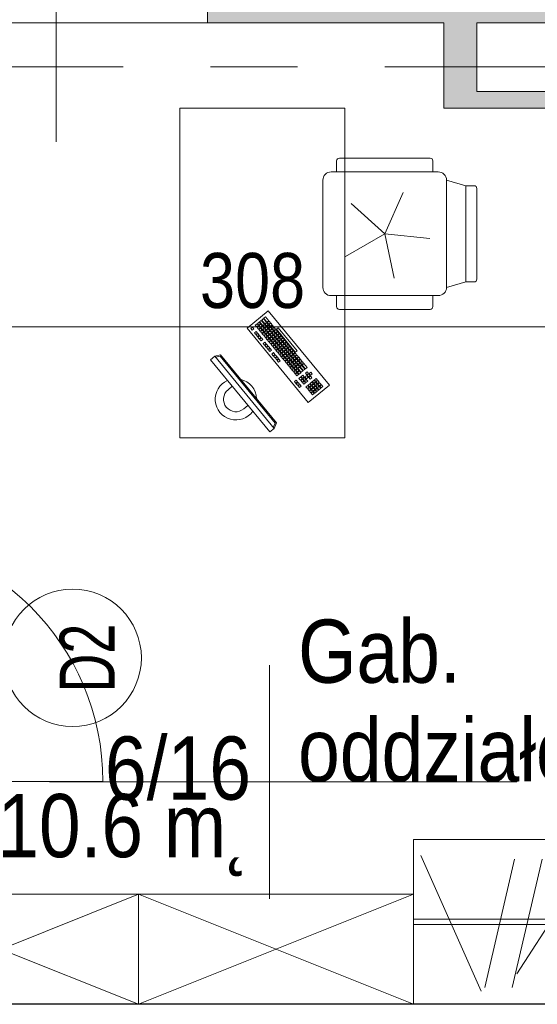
# Model space of a CAD drawing. Header units: centimetres. Extents: x -1631 to 21770, y -8842 to 3590.
# Tile 111 of 133: x -251 to -63, y 2467 to 2825. Entities that reach past the tile are written whole.
import ezdxf

# ---------------------------------------------------------------- set-up
doc = ezdxf.new("R2010")
doc.units = ezdxf.units.CM
doc.linetypes.add('Oś', pattern=[222.25, 127, -31.75, 31.75, -31.75])
for name, color, linetype, lineweight in [('A-ANNO-DIMS', 211, 'Continuous', 13), ('A-ANNO-DIMS-100', 211, 'Continuous', 13), ('A-ANNO-NOTE', 131, 'Continuous', 9), ('A-AREA-IDEN', 2, 'Continuous', 13), ('A-DETL-GENF', 92, 'Continuous', 9), ('A-DETL-MEDM', 33, 'Continuous', 13), ('A-DOOR', 31, 'Continuous', 13), ('A-GLAZ-IDEN', 152, 'Continuous', 13), ('A-WALL', 113, 'Continuous', 13), ('A-WALL-PATT', 111, 'Continuous', 13), ('I-FURN', 30, 'Continuous', 9), ('Q-SPCQ', 91, 'Continuous', 9), ('S-GRID', 1, 'Continuous', 13)]:
    doc.layers.add(name, color=color, linetype=linetype, lineweight=lineweight)
doc.styles.add('Arial Narrow_5', font='ARIALN.TTF', dxfattribs={"height": 20})
doc.styles.add('Arial_1', font='arial.ttf', dxfattribs={"width": 0.7, "height": 20})
doc.styles.add('Arial_11', font='arial.ttf', dxfattribs={"width": 0.85, "height": 23})
doc.styles.add('Arial_13', font='arial.ttf', dxfattribs={"height": 0.2})
doc.dimstyles.new('Diagonal_1_100__0__wewnętrzne_2', dxfattribs={"dimscale": 30.48, "dimtxt": 20.468619, "dimasz": 0.656168, "dimexe": 0.164042, "dimexo": 0.0625, "dimgap": 0.032808, "dimtad": 1, "dimdec": 0, "dimdsep": 46, "dimtxsty": 'Arial Narrow_5', "dimblk1": 'OBLIQUE', "dimblk2": 'OBLIQUE', "dimsah": 1, "dimcen": 0.09, "dimazin": 0, "dimtfac": 1, "dimtdec": 4, "dimtix": 1, "dimtmove": 2, "dimatfit": 3, "dimfxl": 0, "dimtvp": 1, "dimtolj": 1, "dimtzin": 0, "dimarcsym": 0})

# ---------------------------------------------------------------- blocks, each defined once
blk = doc.blocks.new('DRZWI 1S - automatyczna etykieta - Drzwi 90-2252109-6_piętro IV __13_80 m_ - stan projektowany')
at = {"layer": 'A-DETL-GENF'}
for p, q in [((-50.5, 6), (-50.5, -3.5)), ((-45, 6), (-50.5, 6)), ((-45, -3.5), (-45, 6)), ((50.5, 6), (45, 6)), ((45, 6), (45, -3.5)), ((50.5, -3.5), (50.5, 6)), ((-50.5, -3.5), (-45, -3.5)), ((45, -3.5), (50.5, -3.5))]:
    blk.add_line(p, q, dxfattribs=at)
at = {"layer": 'A-DETL-MEDM', "lineweight": 25}
for p, q in [((-45, 6), (-50.5, 6)), ((-50.5, 6), (-50.5, -3.5)), ((-45, -3.5), (-45, 6)), ((45, -3.5), (45, 6)), ((45, 6), (50.5, 6)), ((50.5, 6), (50.5, -3.5)), ((-50.5, -3.5), (-45, -3.5)), ((50.5, -3.5), (45, -3.5))]:
    blk.add_line(p, q, dxfattribs=at)
at = {"layer": 'A-DOOR'}
blk.add_line((45, 6), (45, 96), dxfattribs=at)
blk.add_arc((45, 6), 90, 90, 180, dxfattribs=at)
blk = doc.blocks.new('biurko lekarskie 60x120 - biurko lekarskie 60x120-1270917-6_piętro IV __13_80 m_ - stan projektowany')
at = {"layer": 'I-FURN'}
for p, q in [((-76.23, 30), (43.77, 30)), ((-76.23, -30), (-76.23, 30)), ((43.77, 30), (43.77, -30)), ((-2.52, 2.15), (24.52, 24.38)), ((25.06, 21.99), (24.45, 21.48)), ((24.52, 24.38), (30.87, 16.66)), ((25.57, 21.37), (25.06, 21.99)), ((20.43, 18.17), (19.81, 17.67)), ((20.94, 17.56), (20.43, 18.17)), ((21.84, 18.04), (21.22, 17.53)), ((22.34, 17.42), (21.84, 18.04)), ((22.75, 20.08), (22.13, 19.57)), ((22.13, 19.57), (22.64, 18.95)), ((22.64, 18.95), (23.25, 19.46)), ((23.25, 19.46), (22.75, 20.08)), ((23.38, 19.31), (22.76, 18.8)), ((22.76, 18.8), (23.27, 18.18)), ((23.52, 20.71), (22.9, 20.21)), ((22.9, 20.21), (23.41, 19.59)), ((23.27, 18.18), (23.89, 18.69)), ((23.89, 18.69), (23.38, 19.31)), ((24.02, 18.53), (23.4, 18.03)), ((23.4, 18.03), (23.91, 17.41)), ((23.41, 19.59), (24.03, 20.1)), ((24.03, 20.1), (23.52, 20.71)), ((24.15, 19.94), (23.54, 19.43)), ((23.54, 19.43), (24.04, 18.82)), ((24.29, 21.35), (23.67, 20.84)), ((23.67, 20.84), (24.18, 20.22)), ((23.91, 17.41), (24.52, 17.92)), ((24.52, 17.92), (24.02, 18.53)), ((24.04, 18.82), (24.66, 19.32)), ((24.66, 19.32), (24.15, 19.94)), ((24.79, 19.17), (24.17, 18.66)), ((24.17, 18.66), (24.68, 18.04)), ((24.18, 20.22), (24.8, 20.73)), ((24.8, 20.73), (24.29, 21.35)), ((24.93, 20.58), (24.31, 20.07)), ((24.31, 20.07), (24.82, 19.45)), ((24.45, 21.48), (24.95, 20.86)), ((24.68, 18.04), (25.3, 18.55)), ((25.3, 18.55), (24.79, 19.17)), ((25.42, 18.4), (24.81, 17.89)), ((24.82, 19.45), (25.43, 19.96)), ((25.43, 19.96), (24.93, 20.58)), ((25.56, 19.81), (24.94, 19.3)), ((24.94, 19.3), (25.45, 18.68)), ((24.95, 20.86), (25.57, 21.37)), ((25.7, 21.21), (25.08, 20.7)), ((25.08, 20.7), (25.59, 20.09)), ((25.93, 17.78), (25.42, 18.4)), ((25.45, 18.68), (26.07, 19.19)), ((26.07, 19.19), (25.56, 19.81)), ((26.2, 19.03), (25.58, 18.52)), ((25.58, 18.52), (26.09, 17.91)), ((25.59, 20.09), (26.21, 20.59)), ((26.21, 20.59), (25.7, 21.21)), ((26.33, 20.44), (25.72, 19.93)), ((25.72, 19.93), (26.22, 19.31)), ((26.09, 17.91), (26.7, 18.41)), ((26.7, 18.41), (26.2, 19.03)), ((26.83, 18.26), (26.21, 17.75)), ((26.22, 19.31), (26.84, 19.82)), ((26.84, 19.82), (26.33, 20.44)), ((26.97, 19.67), (26.35, 19.16)), ((26.35, 19.16), (26.86, 18.54)), ((27.34, 17.64), (26.83, 18.26)), ((26.86, 18.54), (27.48, 19.05)), ((27.48, 19.05), (26.97, 19.67)), ((27.6, 18.9), (26.99, 18.39)), ((26.99, 18.39), (27.49, 17.77)), ((27.49, 17.77), (28.11, 18.28)), ((28.11, 18.28), (27.6, 18.9)), ((30.87, 16.66), (3.83, -5.57)), ((15.79, 14.36), (15.18, 13.86)), ((16.3, 13.75), (15.79, 14.36)), ((16.57, 15), (15.95, 14.49)), ((15.95, 14.49), (16.46, 13.87)), ((16.46, 13.87), (17.08, 14.38)), ((17.08, 14.38), (16.57, 15)), ((18.11, 16.27), (16.72, 15.13)), ((16.72, 15.13), (17.23, 14.51)), ((17.23, 14.51), (18.62, 15.65)), ((18.75, 15.5), (17.36, 14.35)), ((17.36, 14.35), (17.86, 13.74)), ((17.86, 13.74), (19.26, 14.88)), ((19.38, 14.72), (17.99, 13.58)), ((18.62, 15.65), (18.11, 16.27)), ((19.26, 14.88), (18.75, 15.5)), ((19.89, 14.11), (19.38, 14.72)), ((20.29, 16.77), (19.67, 16.26)), ((19.67, 16.26), (20.18, 15.64)), ((19.81, 17.67), (20.32, 17.05)), ((20.18, 15.64), (20.8, 16.15)), ((20.8, 16.15), (20.29, 16.77)), ((20.32, 17.05), (20.94, 17.56)), ((21.06, 17.4), (20.45, 16.89)), ((20.45, 16.89), (20.95, 16.28)), ((21.56, 15.22), (20.94, 14.71)), ((20.94, 14.71), (21.45, 14.1)), ((20.95, 16.28), (21.57, 16.78)), ((21.57, 16.78), (21.06, 17.4)), ((21.7, 16.63), (21.08, 16.12)), ((21.08, 16.12), (21.59, 15.5)), ((21.22, 17.53), (21.73, 16.91)), ((21.45, 14.1), (22.07, 14.6)), ((22.07, 14.6), (21.56, 15.22)), ((22.2, 14.45), (21.58, 13.94)), ((21.59, 15.5), (22.21, 16.01)), ((22.21, 16.01), (21.7, 16.63)), ((22.33, 15.86), (21.72, 15.35)), ((21.72, 15.35), (22.22, 14.73)), ((21.73, 16.91), (22.34, 17.42)), ((22.71, 13.83), (22.2, 14.45)), ((22.22, 14.73), (22.84, 15.24)), ((22.84, 15.24), (22.33, 15.86)), ((22.97, 15.08), (22.35, 14.58)), ((22.35, 14.58), (22.86, 13.96)), ((23.11, 16.49), (22.49, 15.98)), ((22.49, 15.98), (23, 15.37)), ((22.86, 13.96), (23.48, 14.47)), ((23.48, 14.47), (22.97, 15.08)), ((23, 15.37), (23.61, 15.87)), ((23.61, 15.87), (23.11, 16.49)), ((23.74, 15.72), (23.12, 15.21)), ((23.12, 15.21), (23.63, 14.59)), ((23.63, 14.59), (24.25, 15.1)), ((24.25, 15.1), (23.74, 15.72)), ((24.65, 17.76), (24.03, 17.25)), ((24.03, 17.25), (24.54, 16.64)), ((24.54, 16.64), (25.16, 17.14)), ((25.16, 17.14), (24.65, 17.76)), ((25.29, 16.99), (24.67, 16.48)), ((24.67, 16.48), (25.18, 15.86)), ((24.81, 17.89), (25.31, 17.27)), ((25.18, 15.86), (25.79, 16.37)), ((25.79, 16.37), (25.29, 16.99)), ((25.31, 17.27), (25.93, 17.78)), ((26.06, 17.63), (25.44, 17.12)), ((25.44, 17.12), (25.95, 16.5)), ((25.95, 16.5), (26.57, 17.01)), ((26.57, 17.01), (26.06, 17.63)), ((26.21, 17.75), (26.72, 17.13)), ((26.72, 17.13), (27.34, 17.64)), ((3.73, 5.74), (12.07, 12.6)), ((12.58, 11.98), (4.24, 5.12)), ((11.93, 11.19), (11.31, 10.68)), ((12.44, 10.57), (11.93, 11.19)), ((12.07, 12.6), (12.58, 11.98)), ((12.71, 11.82), (12.09, 11.31)), ((12.09, 11.31), (12.6, 10.7)), ((12.6, 10.7), (13.21, 11.2)), ((13.21, 11.2), (12.71, 11.82)), ((13.34, 11.05), (12.72, 10.54)), ((13.48, 12.46), (12.86, 11.95)), ((12.86, 11.95), (13.37, 11.33)), ((13.85, 10.43), (13.34, 11.05)), ((13.37, 11.33), (13.99, 11.84)), ((13.99, 11.84), (13.48, 12.46)), ((14.11, 11.69), (13.49, 11.18)), ((13.49, 11.18), (14, 10.56)), ((14.25, 13.09), (13.63, 12.58)), ((13.63, 12.58), (14.14, 11.97)), ((14, 10.56), (14.62, 11.07)), ((14.62, 11.07), (14.11, 11.69)), ((14.75, 10.91), (14.13, 10.41)), ((14.14, 11.97), (14.76, 12.48)), ((14.76, 12.48), (14.25, 13.09)), ((14.88, 12.32), (14.27, 11.81)), ((14.27, 11.81), (14.78, 11.19)), ((15.02, 13.73), (14.4, 13.22)), ((14.4, 13.22), (14.91, 12.6)), ((15.26, 10.3), (14.75, 10.91)), ((14.78, 11.19), (15.39, 11.7)), ((15.39, 11.7), (14.88, 12.32)), ((15.52, 11.55), (14.9, 11.04)), ((14.9, 11.04), (15.41, 10.42)), ((14.91, 12.6), (15.53, 13.11)), ((15.53, 13.11), (15.02, 13.73)), ((15.66, 12.96), (15.04, 12.45)), ((15.04, 12.45), (15.55, 11.83)), ((15.18, 13.86), (15.68, 13.24)), ((15.41, 10.42), (16.03, 10.93)), ((16.03, 10.93), (15.52, 11.55)), ((16.16, 10.78), (15.54, 10.27)), ((15.55, 11.83), (16.17, 12.34)), ((16.17, 12.34), (15.66, 12.96)), ((16.29, 12.18), (15.67, 11.68)), ((15.67, 11.68), (16.18, 11.06)), ((15.68, 13.24), (16.3, 13.75)), ((16.43, 13.59), (15.81, 13.08)), ((15.81, 13.08), (16.32, 12.46)), ((16.66, 10.16), (16.16, 10.78)), ((16.18, 11.06), (16.8, 11.57)), ((16.8, 11.57), (16.29, 12.18)), ((16.93, 11.41), (16.31, 10.9)), ((16.31, 10.9), (16.82, 10.29)), ((16.32, 12.46), (16.94, 12.97)), ((16.94, 12.97), (16.43, 13.59)), ((17.06, 12.82), (16.45, 12.31)), ((16.45, 12.31), (16.96, 11.69)), ((17.2, 14.23), (16.58, 13.72)), ((16.58, 13.72), (17.09, 13.1)), ((16.82, 10.29), (17.44, 10.79)), ((17.44, 10.79), (16.93, 11.41)), ((16.96, 11.69), (17.57, 12.2)), ((17.57, 12.2), (17.06, 12.82)), ((17.7, 12.05), (17.08, 11.54)), ((17.08, 11.54), (17.59, 10.92)), ((17.09, 13.1), (17.71, 13.61)), ((17.71, 13.61), (17.2, 14.23)), ((17.84, 13.45), (17.22, 12.95)), ((17.22, 12.95), (17.73, 12.33)), ((17.59, 10.92), (18.21, 11.43)), ((18.21, 11.43), (17.7, 12.05)), ((18.34, 11.27), (17.72, 10.77)), ((17.72, 10.77), (18.23, 10.15)), ((17.73, 12.33), (18.35, 12.84)), ((18.35, 12.84), (17.84, 13.45)), ((18.47, 12.68), (17.85, 12.17)), ((17.85, 12.17), (18.36, 11.56)), ((17.99, 13.58), (18.5, 12.96)), ((18.84, 10.66), (18.34, 11.27)), ((18.36, 11.56), (18.98, 12.06)), ((18.98, 12.06), (18.47, 12.68)), ((19.11, 11.91), (18.49, 11.4)), ((18.49, 11.4), (19, 10.78)), ((18.5, 12.96), (19.89, 14.11)), ((19.24, 13.32), (18.63, 12.81)), ((18.63, 12.81), (19.14, 12.19)), ((19, 10.78), (19.62, 11.29)), ((19.62, 11.29), (19.11, 11.91)), ((19.14, 12.19), (19.75, 12.7)), ((19.75, 12.7), (19.24, 13.32)), ((19.88, 12.54), (19.26, 12.04)), ((19.26, 12.04), (19.77, 11.42)), ((20.02, 13.95), (19.4, 13.44)), ((19.4, 13.44), (19.91, 12.83)), ((19.77, 11.42), (20.39, 11.93)), ((20.39, 11.93), (19.88, 12.54)), ((19.91, 12.83), (20.53, 13.33)), ((20.53, 13.33), (20.02, 13.95)), ((20.65, 13.18), (20.03, 12.67)), ((20.03, 12.67), (20.54, 12.05)), ((20.54, 12.05), (21.16, 12.56)), ((21.16, 12.56), (20.65, 13.18)), ((21.58, 13.94), (22.09, 13.32)), ((22.09, 13.32), (22.71, 13.83)), ((23.39, 12.84), (22.77, 12.33)), ((22.77, 12.33), (23.28, 11.72)), ((23.28, 11.72), (23.9, 12.22)), ((23.9, 12.22), (23.39, 12.84)), ((24.16, 13.48), (23.54, 12.97)), ((23.54, 12.97), (24.05, 12.35)), ((24.05, 12.35), (24.67, 12.86)), ((24.67, 12.86), (24.16, 13.48)), ((24.93, 14.11), (24.32, 13.6)), ((24.32, 13.6), (24.83, 12.99)), ((24.83, 12.99), (25.44, 13.49)), ((25.44, 13.49), (24.93, 14.11)), ((7.3, 7.38), (6.68, 6.87)), ((7.81, 6.76), (7.3, 7.38)), ((8.07, 8.01), (7.45, 7.5)), ((7.45, 7.5), (7.96, 6.89)), ((7.96, 6.89), (8.58, 7.39)), ((9.21, 6.62), (8.07, 8.01)), ((8.71, 7.24), (8.09, 6.73)), ((8.84, 8.65), (8.23, 8.14)), ((8.23, 8.14), (8.73, 7.52)), ((8.73, 7.52), (9.35, 8.03)), ((9.35, 8.03), (8.84, 8.65)), ((9.48, 7.87), (8.86, 7.37)), ((8.86, 7.37), (9.37, 6.75)), ((9.62, 9.28), (9, 8.77)), ((9, 8.77), (9.51, 8.16)), ((9.37, 6.75), (9.99, 7.26)), ((9.99, 7.26), (9.48, 7.87)), ((9.51, 8.16), (10.12, 8.66)), ((10.12, 8.66), (9.62, 9.28)), ((10.25, 8.51), (9.63, 8)), ((9.63, 8), (10.14, 7.38)), ((10.39, 9.92), (9.77, 9.41)), ((9.77, 9.41), (10.28, 8.79)), ((10.14, 7.38), (10.76, 7.89)), ((10.76, 7.89), (10.25, 8.51)), ((10.89, 7.74), (10.27, 7.23)), ((10.27, 7.23), (10.78, 6.61)), ((10.28, 8.79), (10.9, 9.3)), ((10.9, 9.3), (10.39, 9.92)), ((11.02, 9.15), (10.41, 8.64)), ((10.41, 8.64), (10.91, 8.02)), ((11.16, 10.55), (10.54, 10.04)), ((10.54, 10.04), (11.05, 9.43)), ((11.39, 7.12), (10.89, 7.74)), ((10.91, 8.02), (11.53, 8.53)), ((11.53, 8.53), (11.02, 9.15)), ((11.66, 8.37), (11.04, 7.86)), ((11.04, 7.86), (11.55, 7.25)), ((11.05, 9.43), (11.67, 9.93)), ((11.67, 9.93), (11.16, 10.55)), ((11.8, 9.78), (11.18, 9.27)), ((11.18, 9.27), (11.69, 8.65)), ((11.31, 10.68), (11.82, 10.06)), ((11.55, 7.25), (12.17, 7.75)), ((12.17, 7.75), (11.66, 8.37)), ((12.29, 7.6), (11.68, 7.09)), ((11.69, 8.65), (12.3, 9.16)), ((12.3, 9.16), (11.8, 9.78)), ((12.43, 9.01), (11.81, 8.5)), ((11.81, 8.5), (12.32, 7.88)), ((11.82, 10.06), (12.44, 10.57)), ((12.57, 10.42), (11.95, 9.91)), ((11.95, 9.91), (12.46, 9.29)), ((12.8, 6.98), (12.29, 7.6)), ((12.32, 7.88), (12.94, 8.39)), ((12.94, 8.39), (12.43, 9.01)), ((13.07, 8.24), (12.45, 7.73)), ((12.45, 7.73), (12.96, 7.11)), ((12.46, 9.29), (13.08, 9.8)), ((13.08, 9.8), (12.57, 10.42)), ((13.2, 9.64), (12.58, 9.13)), ((12.58, 9.13), (13.09, 8.52)), ((12.72, 10.54), (13.23, 9.92)), ((12.96, 7.11), (13.57, 7.62)), ((13.57, 7.62), (13.07, 8.24)), ((13.7, 7.46), (13.08, 6.95)), ((13.09, 8.52), (13.71, 9.02)), ((13.71, 9.02), (13.2, 9.64)), ((13.84, 8.87), (13.22, 8.36)), ((13.22, 8.36), (13.73, 7.74)), ((13.23, 9.92), (13.85, 10.43)), ((13.98, 10.28), (13.36, 9.77)), ((13.36, 9.77), (13.87, 9.15)), ((14.21, 6.85), (13.7, 7.46)), ((13.73, 7.74), (14.35, 8.25)), ((14.35, 8.25), (13.84, 8.87)), ((14.47, 8.1), (13.86, 7.59)), ((13.86, 7.59), (14.36, 6.97)), ((13.87, 9.15), (14.48, 9.66)), ((14.48, 9.66), (13.98, 10.28)), ((14.61, 9.51), (13.99, 9)), ((13.99, 9), (14.5, 8.38)), ((14.13, 10.41), (14.64, 9.79)), ((14.36, 6.97), (14.98, 7.48)), ((14.98, 7.48), (14.47, 8.1)), ((14.5, 8.38), (15.12, 8.89)), ((15.12, 8.89), (14.61, 9.51)), ((15.25, 8.73), (14.63, 8.23)), ((14.63, 8.23), (15.14, 7.61)), ((14.64, 9.79), (15.26, 10.3)), ((15.38, 10.14), (14.76, 9.63)), ((14.76, 9.63), (15.27, 9.01)), ((15.14, 7.61), (15.75, 8.12)), ((15.75, 8.12), (15.25, 8.73)), ((15.27, 9.01), (15.89, 9.52)), ((15.89, 9.52), (15.38, 10.14)), ((16.02, 9.37), (15.4, 8.86)), ((15.4, 8.86), (15.91, 8.24)), ((15.54, 10.27), (16.05, 9.65)), ((15.91, 8.24), (16.53, 8.75)), ((16.53, 8.75), (16.02, 9.37)), ((16.05, 9.65), (16.66, 10.16)), ((16.79, 10), (16.17, 9.5)), ((16.17, 9.5), (16.68, 8.88)), ((16.68, 8.88), (17.3, 9.39)), ((17.3, 9.39), (16.79, 10)), ((17.56, 10.64), (16.94, 10.13)), ((16.94, 10.13), (17.45, 9.51)), ((17.45, 9.51), (18.07, 10.02)), ((18.07, 10.02), (17.56, 10.64)), ((18.23, 10.15), (18.84, 10.66)), ((3.44, 4.2), (2.82, 3.69)), ((2.82, 3.69), (3.33, 3.08)), ((3.33, 3.08), (3.94, 3.58)), ((3.94, 3.58), (3.44, 4.2)), ((4.21, 4.84), (3.59, 4.33)), ((3.59, 4.33), (4.1, 3.71)), ((4.24, 5.12), (3.73, 5.74)), ((4.1, 3.71), (4.72, 4.22)), ((4.72, 4.22), (4.21, 4.84)), ((4.84, 4.06), (4.23, 3.56)), ((4.98, 5.47), (4.36, 4.96)), ((4.36, 4.96), (4.87, 4.35)), ((5.35, 3.45), (4.84, 4.06)), ((4.87, 4.35), (5.49, 4.85)), ((5.49, 4.85), (4.98, 5.47)), ((5.62, 4.7), (5, 4.19)), ((5, 4.19), (5.51, 3.57)), ((5.75, 6.11), (5.14, 5.6)), ((5.14, 5.6), (5.64, 4.98)), ((5.51, 3.57), (6.12, 4.08)), ((6.12, 4.08), (5.62, 4.7)), ((6.25, 3.93), (5.63, 3.42)), ((5.64, 4.98), (6.26, 5.49)), ((6.26, 5.49), (5.75, 6.11)), ((6.39, 5.33), (5.77, 4.83)), ((5.77, 4.83), (6.28, 4.21)), ((5.91, 6.23), (6.53, 6.74)), ((6.42, 5.62), (5.91, 6.23)), ((6.76, 3.31), (6.25, 3.93)), ((6.28, 4.21), (6.9, 4.72)), ((6.9, 4.72), (6.39, 5.33)), ((7.02, 4.56), (6.41, 4.05)), ((6.41, 4.05), (6.91, 3.44)), ((7.03, 6.12), (6.42, 5.62)), ((6.53, 6.74), (7.03, 6.12)), ((6.54, 5.46), (7.16, 5.97)), ((7.05, 4.84), (6.54, 5.46)), ((6.68, 6.87), (7.19, 6.25)), ((6.91, 3.44), (7.53, 3.94)), ((7.53, 3.94), (7.02, 4.56)), ((7.66, 3.79), (7.04, 3.28)), ((7.67, 5.35), (7.05, 4.84)), ((7.16, 5.97), (7.67, 5.35)), ((7.18, 4.69), (7.8, 5.2)), ((7.69, 4.07), (7.18, 4.69)), ((7.19, 6.25), (7.81, 6.76)), ((7.93, 6.6), (7.32, 6.1)), ((7.32, 6.1), (7.82, 5.48)), ((8.17, 3.17), (7.66, 3.79)), ((8.3, 4.58), (7.69, 4.07)), ((7.8, 5.2), (8.3, 4.58)), ((7.81, 3.92), (8.43, 4.42)), ((8.32, 3.3), (7.81, 3.92)), ((7.82, 5.48), (8.44, 5.99)), ((8.44, 5.99), (7.93, 6.6)), ((8.57, 5.83), (7.95, 5.32)), ((7.95, 5.32), (8.46, 4.71)), ((8.09, 6.73), (8.6, 6.11)), ((8.94, 3.81), (8.32, 3.3)), ((8.43, 4.42), (8.94, 3.81)), ((8.45, 3.14), (9.07, 3.65)), ((8.46, 4.71), (9.08, 5.21)), ((9.08, 5.21), (8.57, 5.83)), ((9.2, 5.06), (8.59, 4.55)), ((8.59, 4.55), (9.09, 3.93)), ((8.6, 6.11), (9.21, 6.62)), ((9.34, 6.47), (8.72, 5.96)), ((8.72, 5.96), (9.23, 5.34)), ((9.07, 3.65), (9.57, 3.03)), ((9.09, 3.93), (9.71, 4.44)), ((9.71, 4.44), (9.2, 5.06)), ((9.84, 4.29), (9.22, 3.78)), ((9.22, 3.78), (9.73, 3.16)), ((9.23, 5.34), (9.85, 5.85)), ((9.85, 5.85), (9.34, 6.47)), ((9.98, 5.69), (9.36, 5.19)), ((9.36, 5.19), (9.87, 4.57)), ((10.11, 7.1), (9.5, 6.59)), ((9.5, 6.59), (10, 5.98)), ((9.73, 3.16), (10.35, 3.67)), ((10.35, 3.67), (9.84, 4.29)), ((9.87, 4.57), (10.48, 5.08)), ((10.48, 5.08), (9.98, 5.69)), ((10.61, 4.92), (9.99, 4.41)), ((9.99, 4.41), (10.5, 3.8)), ((10, 5.98), (10.62, 6.48)), ((10.62, 6.48), (10.11, 7.1)), ((10.75, 6.33), (10.13, 5.82)), ((10.13, 5.82), (10.64, 5.2)), ((10.5, 3.8), (11.12, 4.3)), ((11.12, 4.3), (10.61, 4.92)), ((10.64, 5.2), (11.26, 5.71)), ((11.26, 5.71), (10.75, 6.33)), ((11.38, 5.56), (10.77, 5.05)), ((10.77, 5.05), (11.27, 4.43)), ((10.78, 6.61), (11.39, 7.12)), ((11.52, 6.97), (10.9, 6.46)), ((10.9, 6.46), (11.41, 5.84)), ((11.27, 4.43), (11.89, 4.94)), ((11.89, 4.94), (11.38, 5.56)), ((11.41, 5.84), (12.03, 6.35)), ((12.03, 6.35), (11.52, 6.97)), ((12.16, 6.19), (11.54, 5.68)), ((11.54, 5.68), (12.05, 5.07)), ((11.68, 7.09), (12.18, 6.47)), ((12.05, 5.07), (12.66, 5.57)), ((12.66, 5.57), (12.16, 6.19)), ((12.18, 6.47), (12.8, 6.98)), ((12.93, 6.83), (12.31, 6.32)), ((12.31, 6.32), (12.82, 5.7)), ((13.35, 4.58), (12.73, 4.08)), ((12.73, 4.08), (13.24, 3.46)), ((12.82, 5.7), (13.44, 6.21)), ((13.44, 6.21), (12.93, 6.83)), ((13.08, 6.95), (13.59, 6.34)), ((13.24, 3.46), (13.86, 3.97)), ((13.86, 3.97), (13.35, 4.58)), ((14.12, 5.22), (13.5, 4.71)), ((13.5, 4.71), (14.01, 4.09)), ((13.54, -15.18), (38.3, 5.18)), ((13.59, 6.34), (14.21, 6.85)), ((13.99, -15.33), (38.36, 4.71)), ((14.01, 4.09), (14.63, 4.6)), ((14.06, -17.34), (40.32, 4.25)), ((14.63, 4.6), (14.12, 5.22)), ((14.89, 5.85), (14.28, 5.35)), ((14.28, 5.35), (14.78, 4.73)), ((14.78, 4.73), (15.4, 5.24)), ((15.4, 5.24), (14.89, 5.85)), ((15.67, 6.49), (15.05, 5.98)), ((15.05, 5.98), (15.56, 5.36)), ((15.56, 5.36), (16.17, 5.87)), ((16.17, 5.87), (15.67, 6.49)), ((38.3, 5.18), (40.32, 4.25)), ((38.36, 4.71), (39.99, 3.98)), ((40.32, 4.25), (41.59, 2.71)), ((3.83, -5.57), (-2.52, 2.15)), ((1.12, 2.3), (-0.27, 1.15)), ((-0.27, 1.15), (0.24, 0.53)), ((0.24, 0.53), (1.63, 1.68)), ((1.75, 1.52), (0.36, 0.38)), ((0.36, 0.38), (0.87, -0.24)), ((0.87, -0.24), (2.26, 0.91)), ((2.39, 0.75), (1, -0.39)), ((1.63, 1.68), (1.12, 2.3)), ((1.89, 2.93), (1.27, 2.42)), ((1.27, 2.42), (1.78, 1.8)), ((1.51, -1.01), (2.9, 0.13)), ((2.26, 0.91), (1.75, 1.52)), ((1.78, 1.8), (2.4, 2.31)), ((2.4, 2.31), (1.89, 2.93)), ((2.53, 2.16), (1.91, 1.65)), ((1.91, 1.65), (2.42, 1.03)), ((2.66, 3.57), (2.05, 3.06)), ((2.05, 3.06), (2.55, 2.44)), ((2.9, 0.13), (2.39, 0.75)), ((2.42, 1.03), (3.03, 1.54)), ((3.03, 1.54), (2.53, 2.16)), ((3.16, 1.39), (2.54, 0.88)), ((2.54, 0.88), (3.05, 0.26)), ((2.55, 2.44), (3.17, 2.95)), ((3.17, 2.95), (2.66, 3.57)), ((3.3, 2.79), (2.68, 2.29)), ((2.68, 2.29), (3.19, 1.67)), ((3.05, 0.26), (3.67, 0.77)), ((3.67, 0.77), (3.16, 1.39)), ((3.8, 0.61), (3.18, 0.11)), ((3.18, 0.11), (3.69, -0.51)), ((3.19, 1.67), (3.81, 2.18)), ((3.81, 2.18), (3.3, 2.79)), ((3.93, 2.02), (3.32, 1.51)), ((3.32, 1.51), (3.82, 0.9)), ((4.07, 3.43), (3.45, 2.92)), ((3.45, 2.92), (3.96, 2.3)), ((4.31, 0), (3.8, 0.61)), ((3.82, 0.9), (4.44, 1.4)), ((4.44, 1.4), (3.93, 2.02)), ((4.57, 1.25), (3.95, 0.74)), ((3.95, 0.74), (4.46, 0.12)), ((3.96, 2.3), (4.58, 2.81)), ((4.58, 2.81), (4.07, 3.43)), ((4.71, 2.66), (4.09, 2.15)), ((4.09, 2.15), (4.6, 1.53)), ((4.23, 3.56), (4.73, 2.94)), ((4.46, 0.12), (5.08, 0.63)), ((5.08, 0.63), (4.57, 1.25)), ((5.2, 0.48), (4.59, -0.03)), ((4.6, 1.53), (5.21, 2.04)), ((5.21, 2.04), (4.71, 2.66)), ((5.34, 1.88), (4.72, 1.38)), ((4.72, 1.38), (5.23, 0.76)), ((4.73, 2.94), (5.35, 3.45)), ((5.48, 3.29), (4.86, 2.78)), ((4.86, 2.78), (5.37, 2.17)), ((5.71, -0.14), (5.2, 0.48)), ((5.23, 0.76), (5.85, 1.27)), ((5.85, 1.27), (5.34, 1.88)), ((5.98, 1.11), (5.36, 0.6)), ((5.36, 0.6), (5.87, -0.01)), ((5.37, 2.17), (5.99, 2.67)), ((5.99, 2.67), (5.48, 3.29)), ((6.11, 2.52), (5.5, 2.01)), ((5.5, 2.01), (6, 1.39)), ((5.63, 3.42), (6.14, 2.8)), ((5.87, -0.01), (6.48, 0.49)), ((6.48, 0.49), (5.98, 1.11)), ((6, 1.39), (6.62, 1.9)), ((6.62, 1.9), (6.11, 2.52)), ((6.75, 1.75), (6.13, 1.24)), ((6.13, 1.24), (6.64, 0.62)), ((6.14, 2.8), (6.76, 3.31)), ((6.89, 3.15), (6.27, 2.65)), ((6.27, 2.65), (6.78, 2.03)), ((6.64, 0.62), (7.26, 1.13)), ((7.26, 1.13), (6.75, 1.75)), ((6.78, 2.03), (7.39, 2.54)), ((7.39, 2.54), (6.89, 3.15)), ((7.52, 2.38), (6.9, 1.87)), ((6.9, 1.87), (7.41, 1.26)), ((7.04, 3.28), (7.55, 2.66)), ((7.94, 0.14), (7.32, -0.37)), ((7.41, 1.26), (8.03, 1.76)), ((8.03, 1.76), (7.52, 2.38)), ((7.55, 2.66), (8.17, 3.17)), ((8.29, 3.02), (7.68, 2.51)), ((7.68, 2.51), (8.18, 1.89)), ((8.45, -0.48), (7.94, 0.14)), ((8.18, 1.89), (8.8, 2.4)), ((8.8, 2.4), (8.29, 3.02)), ((8.96, 2.53), (8.45, 3.14)), ((9.49, 1.41), (8.87, 0.9)), ((8.87, 0.9), (9.38, 0.28)), ((9.57, 3.03), (8.96, 2.53)), ((9.38, 0.28), (10, 0.79)), ((10, 0.79), (9.49, 1.41)), ((9.64, 1.54), (10.26, 2.04)), ((10.15, 0.92), (9.64, 1.54)), ((10.77, 1.43), (10.15, 0.92)), ((10.26, 2.04), (10.77, 1.43)), ((11.03, 2.68), (10.41, 2.17)), ((10.41, 2.17), (10.92, 1.55)), ((10.92, 1.55), (11.54, 2.06)), ((11.54, 2.06), (11.03, 2.68)), ((11.8, 3.31), (11.19, 2.81)), ((11.19, 2.81), (11.69, 2.19)), ((11.69, 2.19), (12.31, 2.7)), ((12.31, 2.7), (11.8, 3.31)), ((41.59, 2.71), (15.33, -18.89)), ((1, -0.39), (1.51, -1.01)), ((2.25, -0.66), (1.63, -1.16)), ((1.63, -1.16), (2.14, -1.78)), ((2.14, -1.78), (2.76, -1.27)), ((2.76, -1.27), (2.25, -0.66)), ((2.89, -1.43), (2.27, -1.94)), ((2.27, -1.94), (2.78, -2.56)), ((3.02, -0.02), (2.41, -0.53)), ((2.41, -0.53), (2.91, -1.15)), ((2.78, -2.56), (3.4, -2.05)), ((3.4, -2.05), (2.89, -1.43)), ((2.91, -1.15), (3.53, -0.64)), ((3.53, -0.64), (3.02, -0.02)), ((3.66, -0.79), (3.04, -1.3)), ((3.04, -1.3), (3.55, -1.92)), ((4.08, -3.04), (3.46, -3.55)), ((3.46, -3.55), (3.97, -4.16)), ((3.55, -1.92), (4.17, -1.41)), ((4.17, -1.41), (3.66, -0.79)), ((3.69, -0.51), (4.31, 0)), ((4.43, -0.16), (3.81, -0.67)), ((3.81, -0.67), (4.32, -1.28)), ((4.59, -3.66), (4.08, -3.04)), ((4.32, -1.28), (4.94, -0.78)), ((4.94, -0.78), (4.43, -0.16)), ((4.59, -0.03), (5.09, -0.65)), ((5.63, -1.77), (5.01, -2.28)), ((5.01, -2.28), (5.52, -2.89)), ((5.09, -0.65), (5.71, -0.14)), ((5.52, -2.89), (6.13, -2.38)), ((6.13, -2.38), (5.63, -1.77)), ((6.4, -1.13), (5.78, -1.64)), ((5.78, -1.64), (6.29, -2.26)), ((6.29, -2.26), (6.91, -1.75)), ((6.91, -1.75), (6.4, -1.13)), ((7.17, -0.5), (6.55, -1)), ((6.55, -1), (7.06, -1.62)), ((7.06, -1.62), (7.68, -1.11)), ((7.68, -1.11), (7.17, -0.5)), ((7.32, -0.37), (7.83, -0.99)), ((7.83, -0.99), (8.45, -0.48)), ((3.97, -4.16), (4.59, -3.66)), ((33.21, -6.78), (31.94, -5.23)), ((26.25, -12.49), (24.98, -10.95)), ((14.06, -17.34), (13.54, -15.18)), ((14.39, -17.07), (13.99, -15.33)), ((15.33, -18.89), (14.06, -17.34)), ((43.77, -30), (-76.23, -30))]:
    blk.add_line(p, q, dxfattribs=at)
for radius, start, end in [(7.5, 92.5607, 166.3005), (7.5, 203.9646, 54.8966), (4.5, 219.4306, 39.4306)]:
    blk.add_arc((29.73, -9.63), radius, start, end, dxfattribs=at)
blk = doc.blocks.new('krzesło obrotowe - krzesło obrotowe-1270918-6_piętro IV __13_80 m_ - stan projektowany')
at = {"layer": 'I-FURN'}
for p, q in [((-17.5, 22.5), (-17.5, 26.5)), ((-16.5, 27.5), (16.5, 27.5)), ((17.5, 22.5), (17.5, 26.5)), ((-19.5, 22.5), (19.5, 22.5)), ((-22.5, 19.5), (-29.5, 17.5)), ((-22.5, -19.5), (-22.5, 19.5)), ((22.5, 19.5), (22.5, -19.5)), ((-33.5, -16.5), (-33.5, 16.5)), ((-29.5, 17.5), (-32.5, 17.5)), ((-29.5, -17.5), (-29.5, 17.5)), ((-3.43, 16.14), (0, 0)), ((0, 0), (14.29, 8.25)), ((0, 0), (-16.41, 1.72)), ((-6.71, -15.07), (0, 0)), ((0, 0), (12.26, -11.04)), ((-32.5, -17.5), (-29.5, -17.5)), ((-29.5, -17.5), (-22.5, -19.5)), ((19.5, -22.5), (-19.5, -22.5)), ((-17.5, -22.5), (-17.5, -26.5)), ((17.5, -22.5), (17.5, -26.5)), ((16.5, -27.5), (-16.5, -27.5))]:
    blk.add_line(p, q, dxfattribs=at)
for centre, radius, start, end in [((-16.5, 26.5), 1, 90, 180), ((16.5, 26.5), 1, 0, 90), ((-19.5, 19.5), 3, 90, 180), ((19.5, 19.5), 3, 360, 90), ((-32.5, 16.5), 1, 90, 180), ((-32.5, -16.5), 1, 180, 270), ((-19.5, -19.5), 3, 180, 270), ((19.5, -19.5), 3, 270, 0), ((-16.5, -26.5), 1, 180, 270), ((16.5, -26.5), 1, 270, 0)]:
    blk.add_arc(centre, radius, start, end, dxfattribs=at)
blk = doc.blocks.new('Szafa - 40 cm-2457410-6_piętro IV __13_80 m_ - stan projektowany')
at = {"layer": 'Q-SPCQ'}
for p, q in [((62.5, 47.5), (-37.5, 7.5)), ((-37.5, 47.5), (62.5, 7.5)), ((-37.5, 7.5), (-37.5, 47.5)), ((-37.5, 47.5), (62.5, 47.5)), ((62.5, 47.5), (62.5, 7.5))]:
    blk.add_line(p, q, dxfattribs=at)
blk = doc.blocks.new('Szafy ubraniowe - 60x100-2457479-6_piętro IV __13_80 m_ - stan projektowany')
at = {"layer": 'I-FURN'}
for p, q in [((-110, -30), (-110, 30)), ((-110, 30), (-10, 30)), ((-10, 30), (-10, -30)), ((-85.4, -25.19), (-107.37, 24.14)), ((-84.09, -23.93), (-73.29, 22.84)), ((-74.09, -23.93), (-63.29, 22.84)), ((-72.42, -18.98), (-45.85, 22.3)), ((-27.5, -21.7), (-42.12, 22.3)), ((-110, 1), (-10, 1)), ((-110, -1), (-10, -1))]:
    blk.add_line(p, q, dxfattribs=at)
blk = doc.blocks.new('DIMBLOCK145-6_piętro IV __13_80 m_ - stan projektowany')
at = {"layer": 'A-ANNO-DIMS-100', "transparency": 16777216}
for p, q in [((-310.62, 2713.76), (-300.62, 2723.76)), ((-2.62, 2713.76), (7.38, 2723.76)), ((-310.62, 2718.76), (-310.62, 2708.76)), ((-310.62, 2713.76), (-310.62, 2718.76)), ((-2.62, 2718.76), (-2.62, 2708.76)), ((-2.62, 2713.76), (-2.62, 2718.76)), ((-310.62, 2713.76), (-320.62, 2703.76)), ((-310.62, 2713.76), (-2.62, 2713.76)), ((-2.62, 2713.76), (-12.62, 2703.76))]:
    blk.add_line(p, q, dxfattribs=at)
at = {"layer": 'A-ANNO-DIMS-100', "color": 0, "transparency": 16777216, "insert": (-185.3, 2740.61), "char_height": 20, "width": 45.6158, "attachment_point": 1, "line_spacing_factor": 0.974696, "style": 'Arial Narrow_5'}
blk.add_mtext('308', dxfattribs=at)
blk = doc.blocks.new('_Oblique')
at = {"color": 0, "linetype": 'ByBlock', "lineweight": -2}
blk.add_line((-0.5, -0.5), (0.5, 0.5), dxfattribs=at)
blk = doc.blocks.new('METKA_POMIESZCZENIA2 - Rozbudowana - bez ramki-2396678-6_piętro IV __13_80 m_ - stan projektowany')
at = {"layer": 'A-AREA-IDEN'}
for p, q in [((0, 0.425), (0, 0)), ((0.0976, 0), (-0.8, 0)), ((-0.8, 0), (0.9, 0)), ((0, 0), (0, -0.425))]:
    blk.add_line(p, q, dxfattribs=at)
blk = doc.blocks.new('Okno_PG_typ 100 - metka _wys_parapetu-2491532-6_piętro IV __13_80 m_ - stan projektowany')
at = {"layer": 'A-GLAZ-IDEN'}
blk.add_line((0, -1.8946), (0, 0.3677), dxfattribs=at)
blk.add_circle((0, 0.0677), 0.3, dxfattribs=at)
at = {"layer": 'A-GLAZ-IDEN', "insert": (0.5622, -1.0037), "char_height": 0.2, "width": 0.4949, "attachment_point": 1, "rotation": 90, "line_spacing_factor": 0.936439, "style": 'Arial_13'}
blk.add_mtext('\\pt1.27,2.54,3.81,5.08,6.35,7.62,8.89,10.16,11.43,12.7,13.97,15.24,16.51,17.78,19.05,20.32,21.59,22.86,24.13,25.4,26.67,27.94,29.21,30.48,31.75,33.02,34.29,35.56,36.83,38.1,39.37,40.64;hp=', dxfattribs=at)

msp = doc.modelspace()

# ---------------------------------------------------------------- hatches: boundary and pattern name
at = {"layer": 'A-WALL-PATT'}
h = msp.add_hatch(color=9, dxfattribs=at)
h.paths.add_polyline_path([(1227.38, 2824.33), (1227.38, 2848.33), (507.38, 2848.33), (507.38, 2824.33), (1203.38, 2824.33)], flags=0)
h.paths.add_polyline_path([(307.38, 2824.33), (307.38, 2848.33), (267.38, 2848.33), (267.38, 2824.33), (297.38, 2824.33)], flags=0)
h.paths.add_polyline_path([(142.38, 2824.33), (157.38, 2824.33), (157.38, 2848.33), (-182.62, 2848.33), (-182.62, 2824.33), (17.38, 2824.33)], flags=0)
h.paths.add_polyline_path([(-332.62, 2824.33), (-292.62, 2824.33), (-292.62, 2848.33), (-332.62, 2848.33), (-332.62, 2839.33)], flags=0)
h.paths.add_polyline_path([(-532.62, 2824.33), (-532.62, 2848.33), (-1217.62, 2848.33), (-1217.62, 2824.33), (-547.62, 2824.33)], flags=0)
msp.add_hatch(color=9, dxfattribs=at).paths.add_polyline_path([(-84.62, 2793.33), (-84.62, 2824.33), (-96.62, 2824.33), (-96.62, 2793.33)], flags=0)
h = msp.add_hatch(color=9, dxfattribs=at)
h.paths.add_polyline_path([(2.38, 2793.33), (17.38, 2793.33), (17.38, 2799.33), (2.38, 2799.33), (2.38, 2798.76)], flags=0)
h.paths.add_polyline_path([(-27.62, 2793.33), (-27.62, 2799.33), (-84.62, 2799.33), (-84.62, 2793.33)], flags=0)

# ---------------------------------------------------------------- linework, layer by layer
at = {"layer": 'A-ANNO-NOTE', "lineweight": 13}
msp.add_circle((-231.62, 2593.33), 25, dxfattribs=at)
at = {"layer": 'A-WALL', "lineweight": 9}
for p, q in [((-182.62, 2839.33), (-182.62, 2824.33)), ((-96.62, 2824.33), (-297.62, 2824.33)), ((-96.62, 2824.33), (-96.62, 2793.33)), ((-84.62, 2824.33), (11.38, 2824.33)), ((-84.62, 2799.33), (-84.62, 2824.33)), ((-27.62, 2799.33), (-84.62, 2799.33)), ((-96.62, 2793.33), (-27.62, 2793.33))]:
    msp.add_line(p, q, dxfattribs=at)
at = {"layer": 'A-WALL', "color": 7, "lineweight": 25}
msp.add_line((-2.62, 2467.33), (-310.62, 2467.33), dxfattribs=at)
at = {"layer": 'S-GRID', "linetype": 'Oś'}
msp.add_line((1342.46, 2808.33), (-1368.76, 2808.33), dxfattribs=at)

# ---------------------------------------------------------------- block references
at = {"layer": 'A-AREA-IDEN', "xscale": 99.99999999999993, "yscale": 99.99999999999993, "zscale": 99.99999999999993}
msp.add_blockref('METKA_POMIESZCZENIA2 - Rozbudowana - bez ramki-2396678-6_piętro IV __13_80 m_ - stan projektowany', (-160.07, 2548.21), dxfattribs=at)
at = {"layer": 'A-DOOR', "rotation": 269.9999999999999}
msp.add_blockref('DRZWI 1S - automatyczna etykieta - Drzwi 90-2252109-6_piętro IV __13_80 m_ - stan projektowany', (-316.62, 2593.33), dxfattribs=at)
at = {"layer": 'A-GLAZ-IDEN', "xscale": 99.99999999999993, "yscale": 99.99999999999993, "zscale": 99.99999999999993}
msp.add_blockref('Okno_PG_typ 100 - metka _wys_parapetu-2491532-6_piętro IV __13_80 m_ - stan projektowany', (-237.62, 2970.44), dxfattribs=at)
at = {"layer": 'I-FURN'}
for name, p, rotation in [('biurko lekarskie 60x120 - biurko lekarskie 60x120-1270917-6_piętro IV __13_80 m_ - stan projektowany', (-162.62, 2717.09), 270.0000000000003), ('krzesło obrotowe - krzesło obrotowe-1270918-6_piętro IV __13_80 m_ - stan projektowany', (-118.12, 2747.59), 180)]:
    msp.add_blockref(name, p, dxfattribs=dict(at, rotation=rotation))
msp.add_blockref('Szafy ubraniowe - 60x100-2457479-6_piętro IV __13_80 m_ - stan projektowany', (2.38, 2497.33), dxfattribs=at)
at = {"layer": 'Q-SPCQ'}
for p in [(-270.12, 2459.83), (-170.12, 2459.83)]:
    msp.add_blockref('Szafa - 40 cm-2457410-6_piętro IV __13_80 m_ - stan projektowany', p, dxfattribs=at)

# ---------------------------------------------------------------- texts
at = {"layer": 'A-ANNO-NOTE', "lineweight": 211, "insert": (-226.33, 2593.26), "char_height": 20, "width": 25.97, "attachment_point": 5, "rotation": 90, "line_spacing_factor": 0.936439, "style": 'Arial_1'}
msp.add_mtext('\\pt88.9,177.8,266.7,355.6,444.5,533.4,622.3,711.2,800.1,889,977.9,1066.8,1155.7,1244.6,1333.5,1422.4,1511.3,1600.2,1689.1,1778,1866.9,1955.8,2044.7,2133.6,2222.5,2311.4,2400.3,2489.2,2578.1,2667,2755.9,2844.8;D2', dxfattribs=at)
at = {"layer": 'A-AREA-IDEN', "char_height": 23, "line_spacing_factor": 0.936439, "style": 'Arial_11'}
for s, insert, width, attachment_point in [('\\pt84.99995,169.9999,255.00008,340.00003,424.99998,509.99993,595.00011,680.00006,765.00001,849.99996,934.99991,1020.00009,1105.00004,1189.99999,1274.99994,1359.99989,1445.00007,1530.00002,1614.99997,1699.99992,1785.0001,1870.00005,1955,2039.99995,2124.9999,2210.00008,2295.00003,2379.99998,2464.99993,2550.00011,2635.00006,2720.00001;Gab.\\Poddziałowej', (-149.64, 2541.43), 141.1, 7), ('\\pt84.99995,169.9999,255.00008,340.00003,424.99998,509.99993,595.00011,680.00006,765.00001,849.99996,934.99991,1020.00009,1105.00004,1189.99999,1274.99994,1359.99989,1445.00007,1530.00002,1614.99997,1699.99992,1785.0001,1870.00005,1955,2039.99995,2124.9999,2210.00008,2295.00003,2379.99998,2464.99993,2550.00011,2635.00006,2720.00001;6/16', (-166.73, 2541.43), 52.87, 9), ('\\pt84.99995,169.9999,255.00008,340.00003,424.99998,509.99993,595.00011,680.00006,765.00001,849.99996,934.99991,1020.00009,1105.00004,1189.99999,1274.99994,1359.99989,1445.00007,1530.00002,1614.99997,1699.99992,1785.0001,1870.00005,1955,2039.99995,2124.9999,2210.00008,2295.00003,2379.99998,2464.99993,2550.00011,2635.00006,2720.00001;10.6 m˛', (-166.73, 2543.82), 91.63, 3)]:
    msp.add_mtext(s, dxfattribs=dict(at, insert=insert, width=width, attachment_point=attachment_point))

# ---------------------------------------------------------------- dimensions: what is measured, and where the dimension line sits
at = {"layer": 'A-ANNO-DIMS'}
dim = msp.add_linear_dim(base=(-2.62, 2713.76), p1=(-310.62, 2718.76), p2=(-2.62, 2718.76), dimstyle='Diagonal_1_100__0__wewnętrzne_2', override={"dimpost": '<>', "dimfxl": 308}, dxfattribs=at)
dim.commit()
dim.dimension.update_dxf_attribs({"geometry": 'DIMBLOCK145-6_piętro IV __13_80 m_ - stan projektowany', "text_midpoint": (-162.49, 2727.28), "dimtype": 160, "text_rotation": 360})

doc.saveas('drawing.dxf')
